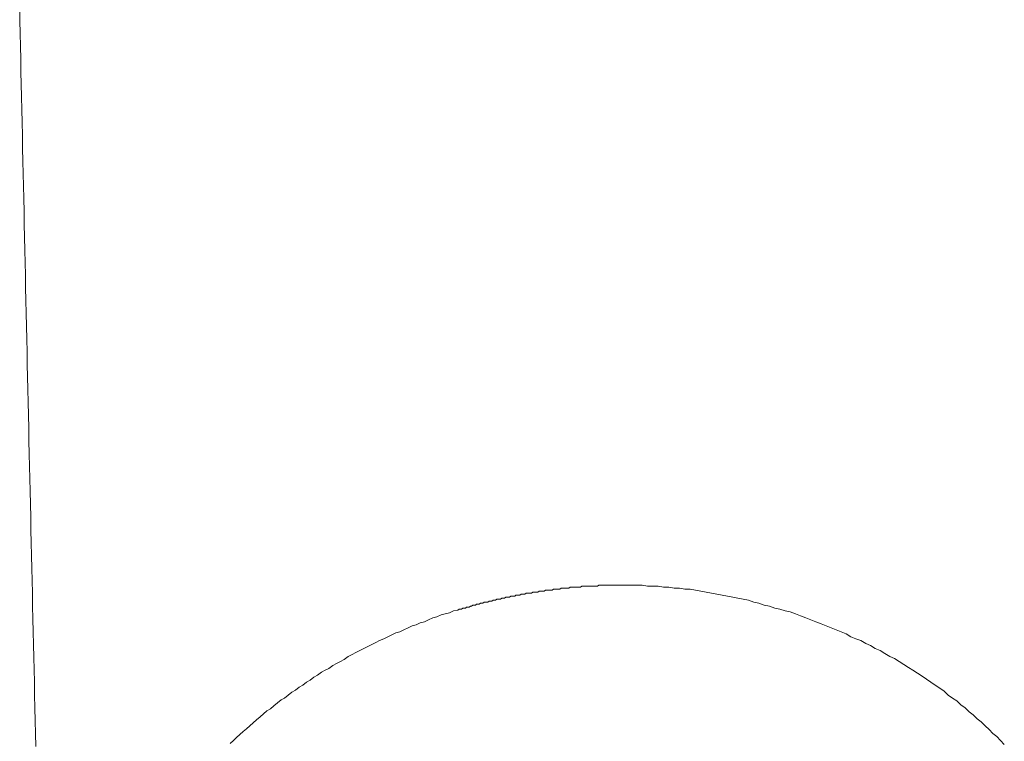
# Model space of a CAD drawing. Header units: millimetres. Extents: x -2274 to 12297, y -16157 to 26321.
# Tile 124 of 256: x -62.801 to -61.805, y -3940.583 to -3939.853. Entities that reach past the tile are written whole.
import ezdxf

# ---------------------------------------------------------------- set-up
doc = ezdxf.new("R2010")
doc.units = ezdxf.units.MM

msp = doc.modelspace()

# ---------------------------------------------------------------- linework, layer by layer
at = {"color": 253, "lineweight": 13}
for points in [[(-62.78454, -3940.58801, 0), (-62.78484, -3940.57501, 0), (-62.78514, -3940.56201, 0), (-62.78534, -3940.54901, 0), (-62.78564, -3940.53601, 0), (-62.78594, -3940.52301, 0), (-62.78624, -3940.51001, 0), (-62.78654, -3940.49801, 0), (-62.78674, -3940.48501, 0), (-62.78704, -3940.47201, 0), (-62.78734, -3940.45901, 0), (-62.78764, -3940.44601, 0), (-62.78794, -3940.43301, 0), (-62.78824, -3940.42001, 0), (-62.78844, -3940.40801, 0), (-62.78874, -3940.39501, 0), (-62.78904, -3940.38201, 0), (-62.78934, -3940.36901, 0), (-62.78964, -3940.35601, 0), (-62.78994, -3940.34301, 0), (-62.79014, -3940.33001, 0), (-62.79044, -3940.31701, 0), (-62.79074, -3940.30501, 0), (-62.79104, -3940.29201, 0), (-62.79134, -3940.27901, 0), (-62.79164, -3940.26601, 0), (-62.79184, -3940.25301, 0), (-62.79214, -3940.24001, 0), (-62.79244, -3940.22701, 0), (-62.79274, -3940.21401, 0), (-62.79304, -3940.20201, 0), (-62.79334, -3940.18901, 0), (-62.79354, -3940.17601, 0), (-62.79384, -3940.16301, 0), (-62.79414, -3940.15001, 0), (-62.79444, -3940.13701, 0), (-62.79474, -3940.12401, 0), (-62.79494, -3940.11101, 0), (-62.79524, -3940.09901, 0), (-62.79554, -3940.08601, 0), (-62.79584, -3940.07301, 0), (-62.79614, -3940.06001, 0), (-62.79634, -3940.04701, 0), (-62.79664, -3940.03401, 0), (-62.79694, -3940.02101, 0), (-62.79724, -3940.00901, 0), (-62.79754, -3939.99601, 0), (-62.79774, -3939.98301, 0), (-62.79804, -3939.97001, 0), (-62.79834, -3939.95701, 0), (-62.79864, -3939.94401, 0), (-62.79884, -3939.93101, 0), (-62.79914, -3939.91801, 0), (-62.79944, -3939.90601, 0), (-62.79964, -3939.89301, 0), (-62.79994, -3939.88001, 0), (-62.80024, -3939.86701, 0), (-62.80044, -3939.85401, 0), (-62.80074, -3939.84101, 0)], [(-62.35774, -3940.45001, 0), (-62.35644, -3940.44901, 0), (-62.35524, -3940.44901, 0), (-62.35394, -3940.44901, 0), (-62.35274, -3940.44801, 0), (-62.35144, -3940.44801, 0), (-62.35014, -3940.44801, 0), (-62.34894, -3940.44701, 0), (-62.34764, -3940.44701, 0), (-62.34644, -3940.44701, 0), (-62.34514, -3940.44601, 0), (-62.34384, -3940.44601, 0), (-62.34264, -3940.44501, 0), (-62.34134, -3940.44501, 0), (-62.34004, -3940.44501, 0), (-62.33884, -3940.44401, 0), (-62.33754, -3940.44401, 0), (-62.33624, -3940.44401, 0), (-62.33494, -3940.44301, 0), (-62.33374, -3940.44301, 0), (-62.33244, -3940.44301, 0), (-62.33114, -3940.44201, 0), (-62.32984, -3940.44201, 0), (-62.32864, -3940.44201, 0), (-62.32734, -3940.44201, 0), (-62.32604, -3940.44101, 0), (-62.32474, -3940.44101, 0), (-62.32344, -3940.44101, 0), (-62.32224, -3940.44001, 0), (-62.32094, -3940.44001, 0), (-62.31964, -3940.44001, 0), (-62.31834, -3940.43901, 0), (-62.31704, -3940.43901, 0), (-62.31574, -3940.43901, 0), (-62.31454, -3940.43901, 0), (-62.31324, -3940.43801, 0), (-62.31194, -3940.43801, 0), (-62.31064, -3940.43801, 0), (-62.30934, -3940.43701, 0), (-62.30804, -3940.43701, 0), (-62.30674, -3940.43701, 0), (-62.30544, -3940.43701, 0), (-62.30414, -3940.43601, 0), (-62.30284, -3940.43601, 0), (-62.30164, -3940.43601, 0), (-62.30034, -3940.43601, 0), (-62.29904, -3940.43501, 0), (-62.29774, -3940.43501, 0), (-62.29644, -3940.43501, 0), (-62.29514, -3940.43501, 0), (-62.29384, -3940.43401, 0), (-62.29254, -3940.43401, 0), (-62.29124, -3940.43401, 0), (-62.28994, -3940.43401, 0), (-62.28864, -3940.43301, 0), (-62.28734, -3940.43301, 0), (-62.28604, -3940.43301, 0), (-62.28474, -3940.43301, 0), (-62.28344, -3940.43301, 0), (-62.28214, -3940.43201, 0), (-62.28084, -3940.43201, 0), (-62.27954, -3940.43201, 0), (-62.27824, -3940.43201, 0), (-62.27694, -3940.43201, 0), (-62.27564, -3940.43101, 0), (-62.27434, -3940.43101, 0), (-62.27304, -3940.43101, 0), (-62.27174, -3940.43101, 0), (-62.27044, -3940.43101, 0), (-62.26914, -3940.43001, 0), (-62.26774, -3940.43001, 0), (-62.26644, -3940.43001, 0), (-62.26514, -3940.43001, 0), (-62.26384, -3940.43001, 0), (-62.26254, -3940.43001, 0), (-62.26124, -3940.42901, 0), (-62.25994, -3940.42901, 0), (-62.25864, -3940.42901, 0), (-62.25734, -3940.42901, 0), (-62.25604, -3940.42901, 0), (-62.25474, -3940.42901, 0), (-62.25344, -3940.42801, 0), (-62.25204, -3940.42801, 0), (-62.25074, -3940.42801, 0), (-62.24944, -3940.42801, 0), (-62.24814, -3940.42801, 0), (-62.24684, -3940.42801, 0), (-62.24554, -3940.42801, 0), (-62.24424, -3940.42701, 0), (-62.24294, -3940.42701, 0), (-62.24164, -3940.42701, 0), (-62.24024, -3940.42701, 0), (-62.23894, -3940.42701, 0), (-62.23764, -3940.42701, 0), (-62.23634, -3940.42701, 0), (-62.23504, -3940.42701, 0), (-62.23374, -3940.42701, 0), (-62.23244, -3940.42601, 0), (-62.23114, -3940.42601, 0), (-62.22974, -3940.42601, 0), (-62.22844, -3940.42601, 0), (-62.22714, -3940.42601, 0), (-62.22584, -3940.42601, 0), (-62.22454, -3940.42601, 0), (-62.22324, -3940.42601, 0), (-62.22194, -3940.42601, 0), (-62.22054, -3940.42601, 0), (-62.21924, -3940.42601, 0), (-62.21794, -3940.42601, 0), (-62.21664, -3940.42601, 0), (-62.21534, -3940.42501, 0), (-62.21404, -3940.42501, 0), (-62.21274, -3940.42501, 0), (-62.21144, -3940.42501, 0), (-62.21004, -3940.42501, 0), (-62.20874, -3940.42501, 0), (-62.20744, -3940.42501, 0), (-62.20614, -3940.42501, 0), (-62.20484, -3940.42501, 0), (-62.20354, -3940.42501, 0), (-62.20224, -3940.42501, 0), (-62.20084, -3940.42501, 0), (-62.19954, -3940.42501, 0), (-62.19824, -3940.42501, 0), (-62.19694, -3940.42501, 0), (-62.19564, -3940.42501, 0), (-62.19434, -3940.42501, 0), (-62.19304, -3940.42501, 0)], [(-62.19304, -3940.42501, 0), (-62.18764, -3940.42501, 0), (-62.18224, -3940.42501, 0), (-62.17694, -3940.42501, 0), (-62.17154, -3940.42501, 0), (-62.16614, -3940.42601, 0), (-62.16074, -3940.42601, 0), (-62.15534, -3940.42601, 0), (-62.14994, -3940.42701, 0), (-62.14454, -3940.42701, 0), (-62.13914, -3940.42801, 0), (-62.13374, -3940.42801, 0), (-62.12844, -3940.42901, 0), (-62.12304, -3940.42901, 0), (-62.11764, -3940.43001, 0), (-62.11224, -3940.43101, 0), (-62.10684, -3940.43201, 0), (-62.10144, -3940.43301, 0), (-62.09604, -3940.43401, 0), (-62.09074, -3940.43501, 0), (-62.08534, -3940.43601, 0), (-62.07994, -3940.43701, 0), (-62.07464, -3940.43801, 0), (-62.06934, -3940.43901, 0), (-62.06394, -3940.44001, 0), (-62.05864, -3940.44201, 0), (-62.05334, -3940.44301, 0), (-62.04804, -3940.44501, 0), (-62.04274, -3940.44601, 0), (-62.03744, -3940.44801, 0), (-62.03224, -3940.44901, 0), (-62.02694, -3940.45101, 0), (-62.02174, -3940.45201, 0), (-62.01654, -3940.45401, 0), (-62.01134, -3940.45601, 0), (-62.00614, -3940.45801, 0), (-62.00094, -3940.46001, 0), (-61.99584, -3940.46201, 0), (-61.99064, -3940.46401, 0), (-61.98554, -3940.46601, 0), (-61.98044, -3940.46801, 0), (-61.97544, -3940.47001, 0), (-61.97034, -3940.47201, 0), (-61.96534, -3940.47401, 0), (-61.96034, -3940.47701, 0), (-61.95534, -3940.47901, 0), (-61.95044, -3940.48101, 0), (-61.94544, -3940.48401, 0), (-61.94054, -3940.48601, 0), (-61.93574, -3940.48901, 0), (-61.93084, -3940.49101, 0), (-61.92604, -3940.49401, 0), (-61.92124, -3940.49701, 0), (-61.91644, -3940.49901, 0), (-61.91174, -3940.50201, 0), (-61.90704, -3940.50501, 0), (-61.90234, -3940.50801, 0), (-61.89774, -3940.51101, 0), (-61.89314, -3940.51401, 0), (-61.88854, -3940.51701, 0), (-61.88404, -3940.52001, 0), (-61.87954, -3940.52301, 0), (-61.87514, -3940.52601, 0), (-61.87064, -3940.52901, 0), (-61.86624, -3940.53201, 0), (-61.86194, -3940.53601, 0), (-61.85764, -3940.53901, 0), (-61.85334, -3940.54201, 0), (-61.84914, -3940.54601, 0), (-61.84494, -3940.54901, 0), (-61.84084, -3940.55301, 0), (-61.83674, -3940.55601, 0), (-61.83264, -3940.56001, 0), (-61.82864, -3940.56301, 0), (-61.82464, -3940.56701, 0), (-61.82074, -3940.57101, 0), (-61.81684, -3940.57501, 0), (-61.81294, -3940.57801, 0), (-61.80914, -3940.58201, 0), (-61.80534, -3940.58601, 0)], [(-62.35784, -3940.45001, 0), (-62.36204, -3940.45101, 0), (-62.36634, -3940.45301, 0), (-62.37054, -3940.45401, 0), (-62.37474, -3940.45501, 0), (-62.37894, -3940.45701, 0), (-62.38314, -3940.45801, 0), (-62.38734, -3940.46001, 0), (-62.39154, -3940.46201, 0), (-62.39574, -3940.46301, 0), (-62.39984, -3940.46501, 0), (-62.40404, -3940.46601, 0), (-62.40814, -3940.46801, 0), (-62.41224, -3940.47001, 0), (-62.41644, -3940.47201, 0), (-62.42054, -3940.47301, 0), (-62.42464, -3940.47501, 0), (-62.42864, -3940.47701, 0), (-62.43274, -3940.47901, 0), (-62.43684, -3940.48101, 0), (-62.44084, -3940.48301, 0), (-62.44484, -3940.48501, 0), (-62.44884, -3940.48701, 0), (-62.45284, -3940.48901, 0), (-62.45684, -3940.49101, 0), (-62.46084, -3940.49301, 0), (-62.46474, -3940.49501, 0), (-62.46874, -3940.49701, 0), (-62.47264, -3940.50001, 0), (-62.47654, -3940.50201, 0), (-62.48044, -3940.50401, 0), (-62.48424, -3940.50601, 0), (-62.48814, -3940.50901, 0), (-62.49194, -3940.51101, 0), (-62.49574, -3940.51301, 0), (-62.49954, -3940.51601, 0), (-62.50334, -3940.51801, 0), (-62.50714, -3940.52101, 0), (-62.51084, -3940.52301, 0), (-62.51464, -3940.52601, 0), (-62.51834, -3940.52801, 0), (-62.52204, -3940.53101, 0), (-62.52564, -3940.53301, 0), (-62.52934, -3940.53601, 0), (-62.53294, -3940.53901, 0), (-62.53654, -3940.54101, 0), (-62.54014, -3940.54401, 0), (-62.54374, -3940.54701, 0), (-62.54724, -3940.55001, 0), (-62.55084, -3940.55201, 0), (-62.55434, -3940.55501, 0), (-62.55774, -3940.55801, 0), (-62.56124, -3940.56101, 0), (-62.56464, -3940.56401, 0), (-62.56804, -3940.56701, 0), (-62.57144, -3940.57001, 0), (-62.57484, -3940.57301, 0), (-62.57814, -3940.57601, 0), (-62.58154, -3940.57901, 0), (-62.58474, -3940.58201, 0), (-62.58804, -3940.58501, 0)]]:
    msp.add_polyline3d(points, dxfattribs=at)

doc.saveas('drawing.dxf')
